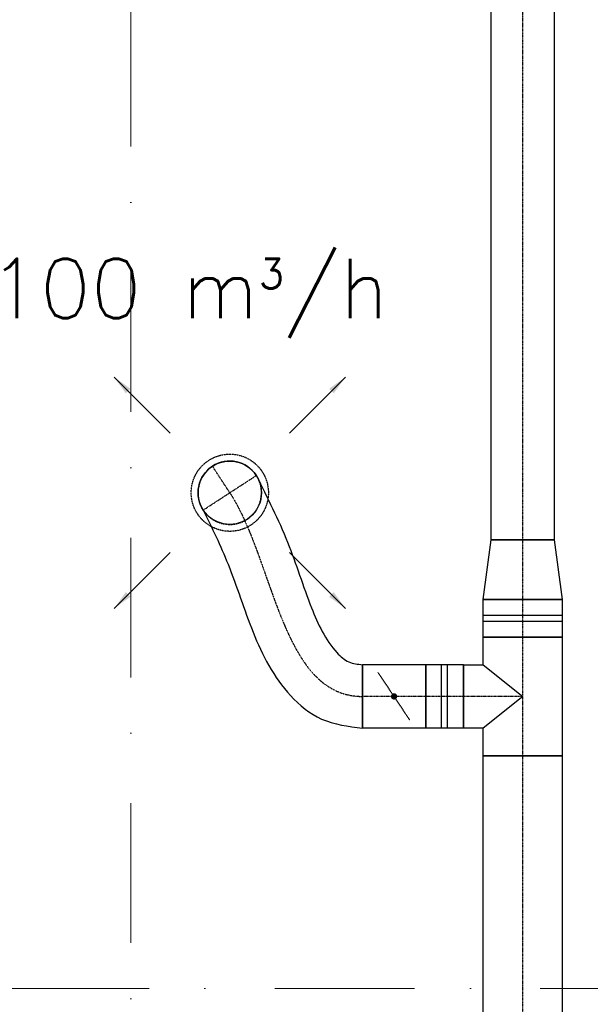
# Model space of a CAD drawing. Header units: millimetres. Extents: x -4612887 to -4536833, y -5457376 to -5415716.
# Tile 32 of 144: x -4592406 to -4590965, y -5441954 to -5439468. Entities that reach past the tile are written whole.
import ezdxf

# ---------------------------------------------------------------- set-up
doc = ezdxf.new("R2010")
doc.units = ezdxf.units.MM
doc.header["$MEASUREMENT"] = 0
for name, pattern in [('DASHDOT', [1, 0.5, -0.25, 0, -0.25]), ('DASHED', [0.75, 0.5, -0.25]), ('Kropki i Kreski', [670.277762, 352.777767, -176.388884, 0, -141.111112])]:
    doc.linetypes.add(name, pattern=pattern)
doc.layers.get('0').update_dxf_attribs({"color": 8, "lineweight": 18})
for name, color, linetype, lineweight in [('FLUID-N1', 7, 'Continuous', 30), ('FLUID-N1-150-ARRGR', 7, 'Continuous', 25), ('Osie', 8, 'Continuous', 18)]:
    doc.layers.add(name, color=color, linetype=linetype, lineweight=lineweight)
doc.layers.add('FLUID-N1-SYM', color=7, linetype='Continuous')
doc.styles.add('FDBES', font='simplex.shx')
doc.linetypes.add('ZIGZAG', pattern='A,0.0001,-0.2,[131,ltypeshp.shx,S=0.2,R=0,X=-0.2,Y=0],-0.4,[131,ltypeshp.shx,S=0.2,R=180,X=0.2,Y=0],-0.2', length=0.8001)
doc.dimstyles.new('FDBES', dxfattribs={"dimscale": 50, "dimtxt": 4, "dimasz": 2.5, "dimexe": 0.8, "dimexo": 2, "dimgap": 1, "dimtad": 1, "dimdsep": 46, "dimtxsty": 'FDBES', "dimcen": 2.5, "dimclrd": 4, "dimclre": 5, "dimadec": 0, "dimazin": 0, "dimtfac": 1, "dimtmove": 0, "dimatfit": 3, "dimfxl": 1, "dimarcsym": 0})

# ---------------------------------------------------------------- blocks, each defined once
blk = doc.blocks.new('*U891')
at = {"color": 7, "linetype": 'DASHED'}
blk.add_circle((0, 0), 97.5, dxfattribs=at)
at = {"color": 0, "linetype": 'ByBlock', "lineweight": -2}
blk.add_circle((0, 0), 80, dxfattribs=at)
blk = doc.blocks.new('*U957')
at = {"color": 162, "linetype": 'Continuous', "lineweight": -2}
for p, q in [((-1100, -100), (-1100, 100)), ((1100, 100), (1100, -100))]:
    blk.add_line(p, q, dxfattribs=at)
at = {"color": 0, "linetype": 'ByBlock', "lineweight": -2}
for p, q in [((-1100, 100), (1100, 100)), ((-1100, -100), (1100, -100))]:
    blk.add_line(p, q, dxfattribs=at)
at = {"layer": 'FLUID-N1-SYM', "color": 7, "linetype": 'DASHDOT'}
blk.add_line((-1100, 0), (1100, 0), dxfattribs=at)
blk = doc.blocks.new('*U958')
at = {"color": 162, "linetype": 'Continuous', "lineweight": -2}
for p, q in [((-80, 150), (80, 150)), ((-150, -100), (-150, 100)), ((150, 100), (150, -100))]:
    blk.add_line(p, q, dxfattribs=at)
at = {"color": 0, "linetype": 'ByBlock', "lineweight": -2}
for p, q in [((-80, 100), (-80, 150)), ((80, 150), (80, 100)), ((-150, 100), (-80, 100)), ((80, 100), (150, 100)), ((-150, -100), (150, -100))]:
    blk.add_line(p, q, dxfattribs=at)
at = {"color": 7, "linetype": 'Continuous'}
for p, q in [((0, 0), (-80, 100)), ((80, 100), (0, 0))]:
    blk.add_line(p, q, dxfattribs=at)
at = {"layer": 'FLUID-N1-SYM', "color": 7, "linetype": 'DASHDOT'}
for p, q in [((0, 0), (0, 150)), ((-150, 0), (150, 0))]:
    blk.add_line(p, q, dxfattribs=at)
blk = doc.blocks.new('*U959')
at = {"color": 162, "linetype": 'Continuous', "lineweight": -2}
for p, q in [((-80, -80), (-80, 80)), ((80, 80), (80, -80))]:
    blk.add_line(p, q, dxfattribs=at)
at = {"color": 0, "linetype": 'ByBlock', "lineweight": -2}
for p, q in [((-80, 80), (80, 80)), ((-80, -80), (80, -80))]:
    blk.add_line(p, q, dxfattribs=at)
at = {"color": 7, "linetype": 'DASHED'}
blk.add_line((-40, 60), (40, -60), dxfattribs=at)
at = {"color": 7, "linetype": 'Continuous'}
blk.add_lwpolyline([(-4, 0, 8, 8, 1), (4, 0, 8, 8, 1)], format="xyseb", close=True, dxfattribs=at)
at = {"layer": 'FLUID-N1-SYM', "color": 7, "linetype": 'DASHDOT'}
blk.add_line((-80, 0), (80, 0), dxfattribs=at)
blk = doc.blocks.new('*U960')
at = {"color": 162, "linetype": 'Continuous', "lineweight": -2}
for p, q in [((-47.5, -80), (-47.5, 80)), ((47.5, 80), (47.5, -80))]:
    blk.add_line(p, q, dxfattribs=at)
at = {"color": 0, "linetype": 'ByBlock', "lineweight": -2}
for p, q in [((-47.5, 80), (47.5, 80)), ((-47.5, -80), (47.5, -80))]:
    blk.add_line(p, q, dxfattribs=at)
at = {"color": 7, "linetype": 'Continuous'}
for p, q in [((-7.5, 80), (-7.5, -80)), ((7.5, 80), (7.5, -80))]:
    blk.add_line(p, q, dxfattribs=at)
at = {"layer": 'FLUID-N1-SYM', "color": 7, "linetype": 'DASHDOT'}
blk.add_line((-47.5, 0), (47.5, 0), dxfattribs=at)
blk = doc.blocks.new('*U961')
at = {"color": 162, "linetype": 'Continuous', "lineweight": -2}
for p, q in [((-75, -100), (-75, 100)), ((75, 80), (75, -80))]:
    blk.add_line(p, q, dxfattribs=at)
at = {"color": 0, "linetype": 'ByBlock', "lineweight": -2}
for p, q in [((-75, 100), (75, 80)), ((-75, -100), (75, -80))]:
    blk.add_line(p, q, dxfattribs=at)
at = {"layer": 'FLUID-N1-SYM', "color": 7, "linetype": 'DASHDOT'}
blk.add_line((-75, 0), (75, 0), dxfattribs=at)
blk = doc.blocks.new('*U962')
at = {"color": 162, "linetype": 'Continuous', "lineweight": -2}
for p, q in [((-47.5, -100), (-47.5, 100)), ((47.5, 100), (47.5, -100))]:
    blk.add_line(p, q, dxfattribs=at)
at = {"color": 0, "linetype": 'ByBlock', "lineweight": -2}
for p, q in [((-47.5, 100), (47.5, 100)), ((-47.5, -100), (47.5, -100))]:
    blk.add_line(p, q, dxfattribs=at)
at = {"color": 7, "linetype": 'Continuous'}
for p, q in [((-7.5, 100), (-7.5, -100)), ((7.5, 100), (7.5, -100))]:
    blk.add_line(p, q, dxfattribs=at)
at = {"layer": 'FLUID-N1-SYM', "color": 7, "linetype": 'DASHDOT'}
blk.add_line((-47.5, 0), (47.5, 0), dxfattribs=at)
blk = doc.blocks.new('*U963')
at = {"color": 162, "linetype": 'Continuous', "lineweight": -2}
blk.add_line((-1800, -80), (-1800, 80), dxfattribs=at)
at = {"color": 0, "linetype": 'ByBlock', "lineweight": -2}
for p, q in [((-1800, 80), (1800, 80)), ((-1800, -80), (1800, -80))]:
    blk.add_line(p, q, dxfattribs=at)
at = {"layer": 'FLUID-N1-SYM', "color": 7, "linetype": 'DASHDOT'}
blk.add_line((-1800, 0), (1800, 0), dxfattribs=at)
blk = doc.blocks.new('*U1035')
at = {"color": 162, "linetype": 'Continuous', "lineweight": -2}
blk.add_line((0, 80), (0, -80), dxfattribs=at)
at = {"color": 0, "lineweight": -2}
blk.add_arc((-335, 514.3), 80, 33.0797, 213.0797, dxfattribs=at)
at = {"color": 7, "linetype": 'DASHED', "lineweight": -2}
blk.add_arc((-335, 514.3), 80, 213.0797, 33.0797, dxfattribs=at)
at = {"color": 162, "linetype": 'ZIGZAG', "lineweight": -2, "ltscale": 50}
for points in [[(-268, 558), (-189.2, 389.2), (-128.4, 223.4), (-64.3, 110.6), (-34, 87.2), (0, 80)], [(-402, 470.6), (-339.4, 334), (-276.3, 162.3), (-181.6, 1.9), (-103.1, -57.1), (0, -80)]]:
    blk.add_spline(points, degree=3, dxfattribs=at)
at = {"layer": 'FLUID-N1-SYM', "color": 7, "linetype": 'DASHDOT'}
for p, q in [((-335, 514.3), (-378.7, 581.3)), ((-402, 470.6), (-268, 558))]:
    blk.add_line(p, q, dxfattribs=at)
at = {"layer": 'FLUID-N1-SYM', "color": 7, "linetype": 'DASHDOT', "start_tangent": (0.545805, -0.837912), "end_tangent": (1, 0)}
blk.add_spline([(-335, 514.3), (0, 0)], degree=3, dxfattribs=at)

msp = doc.modelspace()

# ---------------------------------------------------------------- linework, layer by layer
at = {"layer": 'Osie', "color": 8, "linetype": 'Kropki i Kreski'}
for p, q in [((-4592125.4, -5455206.5), (-4592125.4, -5416506)), ((-4551857, -5441914.1), (-4607179.5, -5441914.1))]:
    msp.add_line(p, q, dxfattribs=at)

# ---------------------------------------------------------------- block references
at = {"layer": 'FLUID-N1', "color": 162, "linetype": 'Continuous'}
for name, p, rotation in [('*U963', (-4591135.7, -5438981.6), 90), ('*U891', (-4591875.7, -5440662.3), 180), ('*U961', (-4591135.7, -5440856.6), 90), ('*U962', (-4591135.7, -5440979.1), 90), ('*U958', (-4591135.7, -5441176.6), 90), ('*U959', (-4591460.7, -5441176.6), 180), ('*U960', (-4591333.2, -5441176.6), 180), ('*U957', (-4591135.7, -5442426.6), 90)]:
    msp.add_blockref(name, p, dxfattribs=dict(at, rotation=rotation))
msp.add_blockref('*U1035', (-4591540.7, -5441176.6), dxfattribs=at)

# ---------------------------------------------------------------- texts
at = {"layer": 'FLUID-N1-150-ARRGR', "color": 60, "insert": (-4591979.5, -5440171.3), "char_height": 150, "attachment_point": 5, "style": 'FDBES'}
msp.add_mtext('100 m{\\A2;\\H0.5x;3}/h\\P', dxfattribs=at)

# ---------------------------------------------------------------- leaders
at = {"layer": 'FLUID-N1-150-ARRGR'}
for points in [[(-4592167.8, -5440370.2), (-4592026.4, -5440511.6)], [(-4591583.6, -5440370.2), (-4591725, -5440511.6)], [(-4592167.8, -5440954.4), (-4592026.4, -5440813)], [(-4591583.6, -5440954.4), (-4591725, -5440813)]]:
    msp.add_leader(points, dimstyle='FDBES', override={"dimscale": 20, "dimclrd": 7}, dxfattribs=at)

doc.saveas('drawing.dxf')
